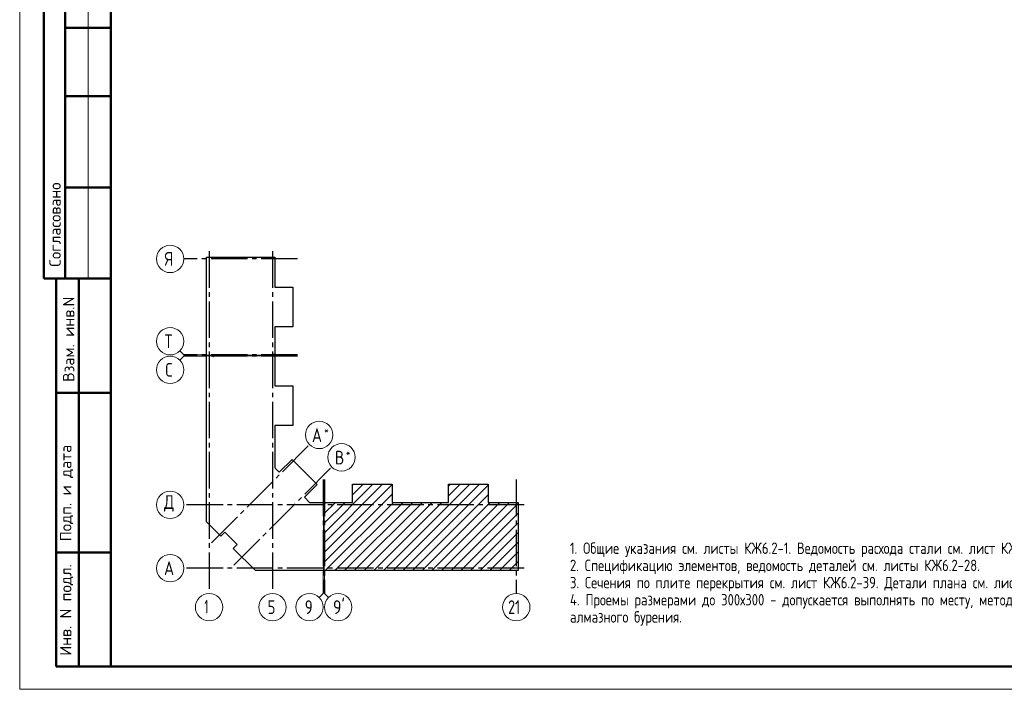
# Model space of a CAD drawing. Header units: millimetres. Extents: x 0 to 43617, y 0 to 29700.
# Tile 1 of 14: x 0 to 21595, y 0 to 14675. Entities that reach past the tile are written whole.
import ezdxf

# ---------------------------------------------------------------- set-up
doc = ezdxf.new("R2010")
doc.units = ezdxf.units.MM
doc.linetypes.add('______5', pattern=[1100, 800, -100, 100, -100])
doc.layers.add('Standard', color=7, linetype='Continuous', lineweight=25)
doc.layers.add('Оси', color=40, linetype='______5', lineweight=18)
doc.styles.add('ISOCPEUR', font='txt')

msp = doc.modelspace()

# ---------------------------------------------------------------- linework, layer by layer
at = {"layer": 'Standard', "color": 7, "linetype": 'Continuous', "lineweight": 50, "transparency": 33554687}
for p, q in [((527, 15500), (527, 9000)), ((527, 15500), (527, 9000)), ((1000, 15500), (1000, 9000)), ((2000, 14500), (1000, 14500)), ((2000, 13000), (1000, 13000)), ((2000, 11000), (1000, 11000)), ((0, 9000), (6, 9000)), ((527, 9000), (2000, 9000)), ((800, 500), (800, 9000)), ((800, 500), (800, 9000)), ((1300, 500), (1300, 9000)), ((800, 6500), (2000, 6500)), ((800, 3000), (2000, 3000)), ((2000, 500), (800, 500))]:
    msp.add_line(p, q, dxfattribs=at)
at = {"layer": 'Standard', "color": 7, "linetype": 'Continuous', "lineweight": 13, "transparency": 33554687}
for p, q in [((1500, 15500), (1500, 9000)), ((3600, 7327), (3512, 7415)), ((3600, 7302), (3512, 7214)), ((3600, 7327), (4100, 7327)), ((3600, 7302), (4100, 7302)), ((6658, 2100), (6658, 2600)), ((6683, 2100), (6683, 2600)), ((6658, 2100), (6570, 2012)), ((6683, 2100), (6771, 2012))]:
    msp.add_line(p, q, dxfattribs=at)
at = {"layer": 'Standard', "color": 7, "linetype": 'Continuous', "lineweight": 35, "transparency": 33554687}
for p, q in [((6673, 3206), (7960, 4493)), ((6673, 3418), (7748, 4493)), ((6673, 2994), (8169, 4490)), ((7301, 4259), (7535, 4493)), ((7301, 4471), (7323, 4493)), ((7976, 2600), (9869, 4493)), ((8188, 2600), (10081, 4493)), ((8400, 2600), (10273, 4473)), ((9405, 4241), (9657, 4493)), ((9405, 4453), (9445, 4493)), ((6673, 2782), (8169, 4278)), ((8612, 2600), (10273, 4261)), ((6673, 3631), (7138, 4096)), ((6673, 3843), (6926, 4096)), ((6673, 4055), (6681, 4063)), ((6693, 4075), (6714, 4096)), ((6703, 2600), (8199, 4096)), ((6915, 2600), (8411, 4096)), ((7127, 2600), (8623, 4096)), ((7339, 2600), (8835, 4096)), ((7552, 2600), (9048, 4096)), ((7764, 2600), (9260, 4096)), ((8824, 2600), (10320, 4096)), ((9037, 2600), (10532, 4096)), ((9249, 2600), (10745, 4096)), ((9461, 2600), (10934, 4073)), ((9673, 2600), (10934, 3861)), ((9885, 2600), (10934, 3649)), ((10097, 2600), (10934, 3437)), ((10309, 2600), (10934, 3225)), ((10521, 2600), (10934, 3013)), ((10734, 2600), (10934, 2800))]:
    msp.add_line(p, q, dxfattribs=at)
at = {"layer": 'Standard', "color": 7, "linetype": 'Continuous', "lineweight": 13, "transparency": 33554687}
msp.add_lwpolyline([(0, 0), (42000, 0), (42000, 29700), (0, 29700), (0, 0)], close=True, dxfattribs=at)
at = {"layer": 'Standard', "color": 7, "linetype": 'Continuous', "lineweight": 50, "transparency": 33554687}
msp.add_lwpolyline([(2000, 29200), (41500, 29200), (41500, 500), (2000, 500), (2000, 29200)], close=True, dxfattribs=at)
at = {"layer": 'Standard', "color": 7, "linetype": 'Continuous', "lineweight": 25, "transparency": 33554687}
for points in [[(4100, 7317), (4100, 9474), (5596, 9474), (5596, 8813), (5993, 8813), (5993, 7945), (5596, 7945), (5596, 7317), (5578, 7317), (5578, 7337), (5563, 7337), (5563, 7317), (4100, 7317)], [(4100, 3857), (4100, 7312), (4238, 7312), (4238, 7292), (4253, 7292), (4253, 7312), (5596, 7312), (5596, 6649), (5993, 6649), (5993, 5781), (5596, 5781), (5596, 4855), (5694, 4757), (5975, 5038), (6524, 4489), (6243, 4208), (6355, 4096), (6668, 4096), (6668, 2600), (5170, 2600), (4682, 3088), (4767, 3173), (4499, 3441), (4414, 3356), (4100, 3670), (4100, 3857)], [(6673, 2600), (6673, 4063), (6693, 4063), (6693, 4078), (6673, 4078), (6673, 4096), (7301, 4096), (7301, 4493), (8169, 4493), (8169, 4096), (8787, 4096), (9405, 4096), (9405, 4493), (10273, 4493), (10273, 4096), (10934, 4096), (10934, 2600), (8787, 2600), (6673, 2600)]]:
    msp.add_lwpolyline(points, dxfattribs=at)
at = {"layer": 'Оси', "color": 8, "linetype": '______5', "lineweight": -3, "transparency": 33554687}
for p, q in [((4153, 9601), (4153, 2100)), ((5543, 9601), (5543, 2100)), ((6096, 9431), (3600, 9431)), ((6096, 7327), (3600, 7327)), ((6096, 7302), (3600, 7302)), ((4208, 3212), (6358, 5362)), ((4698, 2722), (6848, 4872)), ((6658, 4596), (6658, 2100)), ((6683, 4596), (6683, 2100)), ((10891, 4596), (10891, 2100)), ((11061, 4043), (3600, 4043)), ((11061, 4043), (3600, 4043)), ((11061, 2653), (3600, 2653))]:
    msp.add_line(p, q, dxfattribs=at)
at = {"layer": 'Оси', "color": 7, "linetype": 'Continuous', "lineweight": 13, "transparency": 33554687}
for centre in [(3300, 9431), (3300, 7627), (3300, 7002), (6570, 5574), (7060, 5084), (3300, 4043), (3300, 4043), (3300, 2653), (4153, 1800), (5543, 1800), (6358, 1800), (6983, 1800), (10891, 1800)]:
    msp.add_circle(centre, 300, dxfattribs=at)

# ---------------------------------------------------------------- texts
at = {"layer": 'Standard', "color": 7, "linetype": 'Continuous', "lineweight": 50, "transparency": 33554687, "char_height": 250, "attachment_point": 7, "rotation": 90, "style": 'ISOCPEUR'}
for s, insert, width in [('\\A1;{\\fISOCPEUR|i0|b0;\\H250.000000;\\W1.000000;\\C7;Согласовано}\\P', (900, 9261), 2071.88), ('\\A1;{\\fISOCPEUR|i0|b0;\\H250.000000;\\W1.000000;\\C7;Взам. инв.N}\\P', (1198, 6736), 1909.1), ('\\A1;{\\fISOCPEUR|i0|b0;\\H250.000000;\\W1.000000;\\C7;Подп. и дата}\\P', (1174, 3242), 2197.06), ('\\A1;{\\fISOCPEUR|i0|b0;\\H250.000000;\\W1.000000;\\C7;Инв. N подл.}\\P', (1174, 734), 2021.79)]:
    msp.add_mtext(s, dxfattribs=dict(at, insert=insert, width=width))
at = {"layer": 'Standard', "color": 7, "linetype": 'Continuous', "lineweight": 25, "transparency": 33554687, "insert": (12069, 3217), "char_height": 250, "width": 13566.88, "attachment_point": 1, "line_spacing_factor": 0.903614}
msp.add_mtext('\\A1;{\\fGOST 2.304-81|i0|b0;\\H250.000000;\\W1.000000;\\C7;1. Общие указания см. листы КЖ6.2-1. Ведомость расхода стали см. лист КЖ6.2-28.}\\P{\\fGOST 2.304-81|i0|b0;\\H250.000000;\\W1.000000;\\C7;2. Спецификацию элементов, ведомость деталей см. листы КЖ6.2-28.}\\P{\\fGOST 2.304-81|i0|b0;\\H250.000000;\\W1.000000;\\C7;3. Сечения по плите перекрытия см. лист КЖ6.2-39. Детали плана см. лист КЖ6.2-39.}\\P{\\fGOST 2.304-81|i0|b0;\\H250.000000;\\W1.000000;\\C7;4. Проемы размерами до 300х300 - допускается выполнять по месту, методом}\\P{\\fGOST 2.304-81|i0|b0;\\H250.000000;\\W1.000000;\\C7;алмазного бурения.}\\P', dxfattribs=at)
at = {"layer": 'Standard', "color": 7, "linetype": 'Continuous', "lineweight": 25, "transparency": 33554687, "insert": (10711, 1650), "char_height": 300, "width": 472.28, "attachment_point": 7, "style": 'ISOCPEUR'}
msp.add_mtext('\\W0.75;21', dxfattribs=at)
at = {"layer": 'Оси', "color": 7, "linetype": 'Continuous', "lineweight": 25, "transparency": 33554687, "attachment_point": 7, "style": 'ISOCPEUR'}
for s, insert, char_height, width in [('\\W0.80;Я', (3180, 9281), 300, 359.83), ('\\W0.80;Т', (3180, 7477), 300, 359.83), ('\\W0.78;С', (3195, 6852), 300, 326.41), ('\\W0.82;А', (6409, 5417), 300, 392.65), ('\\W0.80;*', (6679, 5592), 180, 215.9), ('\\W0.80;В', (6914, 4927), 300, 359.83), ('\\W0.80;*', (7154, 5102), 180, 215.9), ('\\W0.82;Д', (3165, 3893), 300, 392.65), ('\\W0.82;А', (3165, 2503), 300, 392.65), ('\\W0.56;1', (4053, 1660), 300, 233.34), ('\\W0.78;5', (5438, 1650), 300, 326.41), ('\\W0.78;9', (6253, 1650), 300, 326.41), ("\\W0.84;9'", (6871, 1650), 300, 440.65)]:
    msp.add_mtext(s, dxfattribs=dict(at, insert=insert, char_height=char_height, width=width))

doc.saveas('drawing.dxf')
